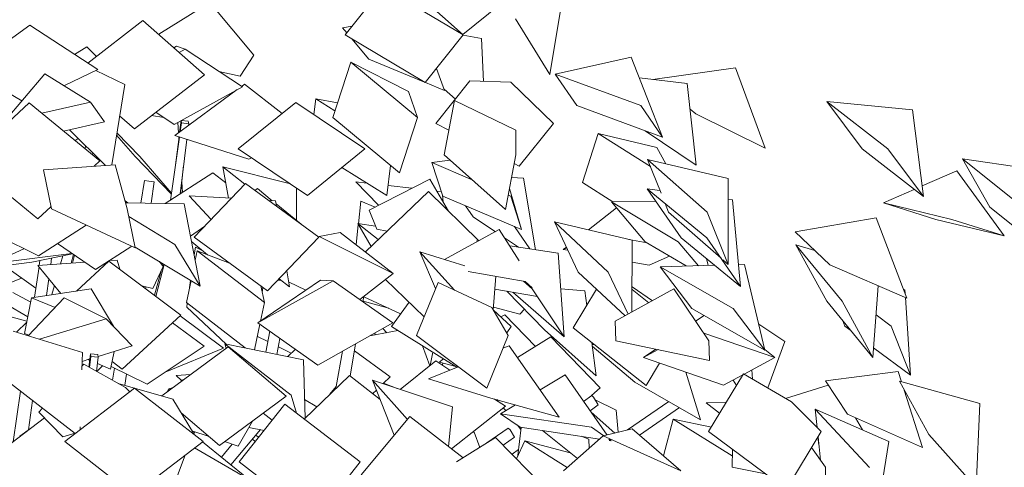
# Model space of a CAD drawing. Extents: x 169645 to 508157, y -5167 to 165945.
# Tile 72 of 130: x 176936 to 178503, y 154490 to 155203. Entities that reach past the tile are written whole.
import ezdxf

# ---------------------------------------------------------------- set-up
doc = ezdxf.new("R2010")
doc.units = 0
doc.header["$MEASUREMENT"] = 0
doc.layers.add('Végétation', color=7, linetype='Continuous')

msp = doc.modelspace()

# ---------------------------------------------------------------- linework, layer by layer
at = {"layer": 'Végétation', "linetype": 'Continuous', "lineweight": 20}
for p, q in [((177453.6, 155178.5), (177514, 155254.4)), ((177641.7, 155178.5), (177514, 155254.4)), ((177575.4, 155237.4), (177641.7, 155178.5)), ((177779.3, 155115.5), (177800.7, 155244.1)), ((177238.2, 155230.2), (177156.9, 155179.9)), ((177308.1, 155146.4), (177238.2, 155230.2)), ((177641, 155179.2), (177701.1, 155227.6)), ((177779.3, 155115.5), (177724.6, 155204.3)), ((176951.9, 155193.8), (176854.3, 155123.4)), ((177059.9, 155123.4), (176951.9, 155193.8)), ((177044.1, 155133.7), (177131.6, 155201.2)), ((177229.7, 155115.1), (177131.6, 155201.2)), ((177464.7, 155192.4), (177449.6, 155189.7)), ((177449.7, 155189.7), (177449.6, 155189.7)), ((177456.2, 155181.8), (177449.6, 155189.7)), ((177156.5, 155179.3), (177156.9, 155179.9)), ((177581.3, 155102.6), (177453.6, 155178.5)), ((177581.3, 155102.6), (177641.7, 155178.5)), ((177670.8, 155172.8), (177641.4, 155178.1)), ((177674, 155104.5), (177670.8, 155172.8)), ((177042.7, 155159.3), (177023, 155147.5)), ((177042.7, 155159.3), (177057.9, 155144.3)), ((177181.1, 155157.7), (177185.1, 155160.4)), ((177185.1, 155160.4), (177198.8, 155155.6)), ((177491.3, 155140), (177464.3, 155172.1)), ((177189.4, 155150.4), (177198.8, 155155.6)), ((177290.2, 155095.8), (177198.8, 155155.6)), ((177286.4, 155113), (177308.1, 155146.4)), ((177908.9, 155143.2), (177788.1, 155116)), ((177958.9, 155015.7), (177908.9, 155143.2)), ((177434, 155046.9), (177462.6, 155135.3)), ((177554.6, 155088.1), (177462.6, 155135.3)), ((177568.8, 155046.9), (177462.6, 155135.3)), ((177580, 155103.4), (177491.3, 155140)), ((178075.2, 155126.2), (177943.5, 155107.4)), ((178122.5, 154998.3), (178075.2, 155126.2)), ((176939, 155073.4), (176854.3, 155123.4)), ((176910.7, 155040.1), (176975.6, 155116.4)), ((176975.6, 155116.4), (177048.1, 155071.2)), ((177006.1, 155097.4), (177059.9, 155123.4)), ((177102.7, 155099.7), (177056.7, 155121.9)), ((177118.1, 155029), (177229.7, 155115.1)), ((177286.4, 155113), (177252.6, 155120.4)), ((177611.8, 155090.2), (177599, 155124.8)), ((177822.6, 155065.9), (177788.1, 155116)), ((177924.4, 155065.9), (177788.1, 155116)), ((177998.3, 155101.2), (177922, 155109.9)), ((177082.2, 154971.4), (177102.7, 155099.7)), ((177181.6, 155035.9), (177290.2, 155095.8)), ((177293.7, 155099.9), (177289.1, 155096.5)), ((177353.6, 155053.5), (177293.7, 155099.9)), ((177611.8, 155090.2), (177581.5, 155102.8)), ((177597.8, 155037.2), (177652.3, 155105.2)), ((177717.6, 155103), (177652.3, 155105.2)), ((177785.4, 155037.2), (177717.6, 155103)), ((178012.4, 154970.8), (177998.3, 155101.2)), ((177282, 155091.3), (177182.5, 155018)), ((177554.6, 155088.1), (177568.8, 155046.9)), ((177629.2, 155076.3), (177611.2, 155091.9)), ((176851.9, 154978), (176950.5, 155070.3)), ((177063.4, 154978), (176950.5, 155070.3)), ((176970.8, 155053.7), (177048.1, 155071.2)), ((177070.6, 155040.1), (177048.1, 155071.2)), ((177283.6, 154996.8), (177375.1, 155071)), ((177485, 154996.8), (177375.1, 155071)), ((177403.7, 155051.7), (177407, 155076.7)), ((177441.6, 155070.4), (177407, 155076.7)), ((177437.5, 155057.6), (177407, 155076.7)), ((177611.4, 154987.3), (177627.5, 155074.2)), ((177725.5, 155027), (177627.5, 155074.2)), ((177958.9, 155015.7), (177822.6, 155065.9)), ((177958.9, 155015.7), (177924.4, 155065.9)), ((178276.8, 154996.8), (178220.3, 155072.6)), ((178356.8, 155059.4), (178220.3, 155072.6)), ((178317.7, 154996.8), (178220.3, 155072.6)), ((177118.1, 155029), (177094.7, 155049.5)), ((177164.9, 155046.9), (177145.2, 155049.9)), ((177181.6, 155035.9), (177152.1, 155055.2)), ((178012, 155052.8), (178002.8, 155060)), ((178122.5, 154998.3), (178012, 155052.8)), ((178374.2, 154921), (178356.8, 155059.4)), ((177005.4, 155025.4), (177070.6, 155040.1)), ((177188.5, 155022.5), (177187.4, 155039.1)), ((177190.2, 155023.7), (177192.4, 155041.9)), ((177191.3, 155024.5), (177193.2, 155038.2)), ((177192.5, 155041.9), (177193.2, 155038.2)), ((177204, 155041.1), (177192.7, 155042.1)), ((177193.2, 155038.2), (177204.8, 155037.1)), ((177204.8, 155037.1), (177204, 155041.1)), ((177204.4, 155034.1), (177204.8, 155037.1)), ((177540.1, 154958.6), (177434, 155046.9)), ((177540.1, 154958.6), (177568.8, 155046.9)), ((177618.6, 155026.5), (177597.8, 155037.2)), ((177730.9, 154969.2), (177785.4, 155037.2)), ((177072.4, 154970.7), (177014.7, 155027.5)), ((177119.5, 154984.7), (177089.7, 155018.8)), ((177126.7, 154984.7), (177090.3, 155022.5)), ((177300.4, 154980.8), (177182.5, 155018)), ((177183.2, 154967.4), (177189.2, 155015.9)), ((177189.1, 155014.6), (177189, 155016)), ((177725.2, 154987.3), (177725.5, 155027)), ((177831.5, 154943.2), (177856.6, 155021.6)), ((177950.1, 154999.1), (177856.6, 155021.6)), ((177939.5, 154969.1), (177856.6, 155021.6)), ((178012.4, 154970.8), (177931.3, 155025.9)), ((177023.9, 155010.3), (177028.7, 155013.7)), ((177039.9, 154997.3), (177040.4, 155002.2)), ((177040, 154997.2), (177040.6, 155002)), ((177175.9, 154915.4), (177190, 155015.7)), ((177190.9, 154925.1), (177201.7, 155012)), ((177051.6, 154987.6), (177052, 154990.8)), ((177051.7, 154987.6), (177052, 154990.8)), ((177177.2, 154924.6), (177119.5, 154984.7)), ((177177.5, 154926.4), (177126.7, 154984.7)), ((177393.5, 154922.6), (177283.6, 154996.8)), ((177393.5, 154922.6), (177485, 154996.8)), ((177709.1, 154900.4), (177611.4, 154987.3)), ((177709.1, 154900.4), (177725.2, 154987.3)), ((177950.1, 154999.1), (177964.1, 154973.1)), ((178374.2, 154921), (178276.8, 154996.8)), ((178374.2, 154921), (178317.7, 154996.8)), ((176964.7, 154885.7), (176851.9, 154978)), ((177087.8, 154971.8), (176973.7, 154963.6)), ((177054.2, 154969.4), (177063.4, 154978)), ((177106.9, 154901.4), (177087.8, 154971.8)), ((177191.7, 154925.6), (177196.5, 154970.6)), ((177300.4, 154980.8), (177304.8, 154982.5)), ((177519.8, 154922.7), (177526, 154970.3)), ((177620.8, 154978.9), (177591.9, 154975)), ((177609, 154921.7), (177591.9, 154975)), ((177655.7, 154947.9), (177591.9, 154975)), ((177730.9, 154969.2), (177722.6, 154973.4)), ((177956.6, 154926.3), (177935.1, 154979.9)), ((178063.5, 154949.9), (177935.1, 154979.9)), ((178030.1, 154896.2), (177935.1, 154979.9)), ((178480.1, 154904.2), (178436.5, 154981.3)), ((178566.2, 154961.9), (178436.5, 154981.3)), ((178532.6, 154904.2), (178436.5, 154981.3)), ((176986.3, 154901.4), (176973.7, 154963.6)), ((177167.4, 154909.9), (177242.9, 154958.7)), ((177263.6, 154942.8), (177242.9, 154958.7)), ((177267.8, 154918.6), (177259.1, 154968.1)), ((177364.7, 154942), (177259.1, 154968.1)), ((177294.1, 154940.7), (177259.1, 154968.1)), ((177519.8, 154922.7), (177448.6, 154967.3)), ((178427.5, 154962.1), (178372, 154937.9)), ((178502.8, 154858.2), (178427.5, 154962.1)), ((177128.4, 154910.7), (177134.2, 154946.7)), ((177134.2, 154946.7), (177141, 154945.7)), ((177141, 154945.7), (177148.8, 154944.4)), ((177144.8, 154910.4), (177149.7, 154944.3)), ((177148.8, 154944.4), (177149.7, 154944.3)), ((177194.9, 154927.7), (177193.7, 154944.6)), ((177213.4, 154856.3), (177295.2, 154941.8)), ((177411.7, 154856.3), (177295.2, 154941.8)), ((177488.4, 154942.3), (177470.7, 154944.3)), ((177507, 154907.1), (177470.7, 154944.3)), ((177588.3, 154948.9), (177492, 154899.4)), ((177559.9, 154934.3), (177521.9, 154938.6)), ((177618.3, 154897.6), (177588.3, 154948.9)), ((177737.5, 154950.4), (177718.5, 154951.3)), ((177756.5, 154836.2), (177737.5, 154950.4)), ((177880, 154912.5), (177831.5, 154943.2)), ((178063.6, 154812.6), (178063.5, 154949.9)), ((177272.7, 154918.3), (177205.1, 154922.4)), ((177240.4, 154884.5), (177205.1, 154922.4)), ((177310, 154930.9), (177313.9, 154933.7)), ((177337.7, 154914.4), (177313.9, 154933.7)), ((177376.2, 154883), (177376.1, 154934.3)), ((177485.9, 154832.8), (177586.1, 154928.9)), ((177666.6, 154850.6), (177586.1, 154928.9)), ((177606.6, 154929), (177599.5, 154929.8)), ((177609.6, 154912.5), (177608.4, 154923.4)), ((177734.5, 154868.4), (177609, 154921.7)), ((177717.4, 154921.7), (177713.3, 154923.4)), ((177734.5, 154868.4), (177715.3, 154934)), ((177734.5, 154868.4), (177717.4, 154921.7)), ((177988.5, 154855.5), (177934.7, 154933.3)), ((177954.8, 154930.7), (177934.7, 154933.3)), ((178029.4, 154855.5), (177934.7, 154933.3)), ((178359.5, 154932.4), (178310.4, 154910.9)), ((177103.4, 154914.4), (177107.8, 154911)), ((177107.2, 154911.1), (177104, 154912)), ((177197.6, 154909.4), (177104.3, 154911.1)), ((177223.1, 154778.2), (177197.6, 154909.4)), ((177342.8, 154914.1), (177332.1, 154914.7)), ((177344.2, 154905.9), (177342.8, 154914.1)), ((177383.7, 154876.8), (177343.6, 154909.6)), ((177474.7, 154877.7), (177478.5, 154913.5)), ((177501.7, 154904.3), (177478.5, 154913.5)), ((177657.3, 154888.8), (177645.4, 154906.2)), ((177948.1, 154913.9), (177877.7, 154912.4)), ((177931.5, 154849.1), (177877.7, 154912.4)), ((177983.7, 154849.1), (177877.7, 154912.4)), ((177968.6, 154896.2), (177963.1, 154910)), ((178070.1, 154916), (178063.5, 154916.8)), ((178083.2, 154777.8), (178070.1, 154916)), ((178393.9, 154884.5), (178310.4, 154910.9)), ((178419.3, 154884.5), (178310.4, 154910.9)), ((176964.7, 154885.7), (176985.6, 154905.2)), ((177119.5, 154839.3), (176986.3, 154901.4)), ((177119.5, 154839.3), (177106.9, 154901.4)), ((177504.2, 154869.2), (177492, 154899.4)), ((177840.8, 154868), (177885.6, 154903.1)), ((178052.1, 154822.7), (177968.6, 154896.2)), ((178063.6, 154812.6), (178030.1, 154896.2)), ((178576.2, 154827), (178480.1, 154904.2)), ((176965.4, 154826.4), (176845.6, 154885.8)), ((176965.4, 154826.4), (177041.5, 154875.7)), ((177182.8, 154844.9), (177109.4, 154889)), ((177471.2, 154844.2), (177474.6, 154876.5)), ((177495.2, 154841.7), (177473.8, 154877.9)), ((177502.2, 154874.1), (177473.8, 154877.9)), ((177506.4, 154852.4), (177473.8, 154877.9)), ((177692.8, 154865), (177657.3, 154888.8)), ((177824.8, 154800.7), (177786.8, 154880.7)), ((177910.8, 154851.5), (177786.8, 154880.7)), ((177872.3, 154800.7), (177786.8, 154880.7)), ((178299.2, 154886.9), (178170.1, 154864.9)), ((178348, 154759.1), (178299.2, 154886.9)), ((178502.8, 154858.2), (178393.9, 154884.5)), ((178502.8, 154858.2), (178419.3, 154884.5)), ((177207.6, 154857.7), (177230.3, 154873.9)), ((177445.9, 154863.7), (177412.3, 154857.3)), ((177445.9, 154863.7), (177530.3, 154798.6)), ((177520.3, 154865.8), (177504.2, 154869.2)), ((177699, 154868.4), (177612, 154820.6)), ((177730.9, 154818.6), (177699, 154868.4)), ((177747.5, 154837.5), (177723.2, 154873.2)), ((178170.2, 154864.9), (178170.1, 154864.9)), ((178225.2, 154812), (178170.1, 154864.9)), ((177056.4, 154804.9), (176995.8, 154846)), ((177223.1, 154778.2), (177182.8, 154844.9)), ((177234.5, 154828.4), (177209.4, 154848.9)), ((177330, 154770.7), (177213.4, 154856.3)), ((177330, 154770.7), (177411.7, 154856.3)), ((177411.3, 154856.6), (177412.3, 154857.3)), ((177530.3, 154798.6), (177412.3, 154857.3)), ((177664, 154849.2), (177663.3, 154850.3)), ((177665.4, 154850), (177663.3, 154850.3)), ((177664.3, 154849.4), (177663.3, 154850.3)), ((177729.8, 154840.2), (177707.6, 154855)), ((177934.3, 154847.5), (177905.1, 154852.8)), ((177910.3, 154737.2), (177910.8, 154851.5)), ((177996.6, 154810.4), (177931.5, 154849.1)), ((178016.3, 154810.8), (177983.7, 154849.1)), ((178083.2, 154777.8), (177988.5, 154855.5)), ((178083.2, 154777.8), (178029.4, 154855.5)), ((178220.2, 154754.4), (178171.2, 154844.1)), ((178201.4, 154834.9), (178171.2, 154844.1)), ((178244.9, 154754.4), (178171.2, 154844.1)), ((176908.5, 154822.3), (176942.2, 154837.9)), ((176908.7, 154816.3), (177018.7, 154830.5)), ((176954.8, 154816.3), (177019.8, 154829.7)), ((177017.4, 154814.8), (177021, 154828.9)), ((177019.5, 154814.9), (177022.6, 154827.8)), ((177056.4, 154804.9), (177114.2, 154841.8)), ((177223.1, 154778.2), (177119.2, 154840.5)), ((177213.4, 154828.2), (177215.2, 154840.6)), ((177215.1, 154819.5), (177218.3, 154834.6)), ((177226.1, 154835.2), (177215.2, 154840.6)), ((177269.7, 154815), (177218.3, 154834.6)), ((177325.3, 154752.1), (177218.3, 154834.6)), ((177597.7, 154774.4), (177572.8, 154832.9)), ((177644, 154810.5), (177572.8, 154832.9)), ((177627.8, 154772.1), (177572.8, 154832.9)), ((177792.8, 154830.6), (177715.7, 154842.3)), ((177802.4, 154697.8), (177792.8, 154830.6)), ((177800.9, 154836.8), (177805.8, 154840.6)), ((177800.9, 154836.8), (177806.5, 154839.3)), ((177808.3, 154835.4), (177800.9, 154836.8)), ((176831.8, 154800.4), (176954.8, 154816.3)), ((177039.7, 154816.3), (176964.7, 154811.3)), ((176966.8, 154811.4), (176967.9, 154819)), ((176985, 154812.6), (176986.4, 154822.8)), ((177000.7, 154813.7), (177004.3, 154826.5)), ((177026, 154770.5), (177077.7, 154818.1)), ((177192.3, 154732.1), (177077.7, 154818.1)), ((177090.7, 154819.7), (177078.3, 154818.9)), ((177094.8, 154805.3), (177090.7, 154819.7)), ((177152.5, 154761.9), (177165.7, 154812.6)), ((177163.9, 154809.6), (177157.9, 154817.3)), ((177163.2, 154810.5), (177164.1, 154813.6)), ((177937.6, 154811.8), (177910.6, 154816.7)), ((177937.6, 154811.8), (177969.8, 154826.3)), ((178031.5, 154811.2), (178028.8, 154822.4)), ((178063.6, 154812.6), (178054.8, 154820.3)), ((178089.3, 154812.7), (178079.9, 154812.5)), ((178121.9, 154676.2), (178089.3, 154812.7)), ((178348, 154759.1), (178225.2, 154812)), ((176961.4, 154775), (176911.5, 154810.7)), ((176959.2, 154760.6), (176966.4, 154809.2)), ((176964.8, 154811.2), (176964.7, 154811.3)), ((177001.2, 154766.8), (176964.7, 154811.3)), ((177147.6, 154774.4), (177163.9, 154809.6)), ((177150, 154763.8), (177161.5, 154804.3)), ((177365, 154777), (177360.8, 154802.9)), ((177476.9, 154757.1), (177530.3, 154798.6)), ((177740.2, 154785.7), (177649.4, 154801.8)), ((177899.2, 154731.1), (177824.8, 154800.7)), ((177904.1, 154733.7), (177872.3, 154800.7)), ((178042.1, 154811.5), (177955, 154809.3)), ((178005.8, 154742.7), (177955, 154809.3)), ((178071.2, 154742.7), (177955, 154809.3)), ((176913.3, 154780.7), (176938.7, 154791.2)), ((176978.4, 154763.5), (176982, 154790.2)), ((177200.9, 154752.1), (177208.3, 154787.1)), ((177205.9, 154775.9), (177207.6, 154787.5)), ((177314.9, 154719.8), (177414.6, 154787.9)), ((177314.9, 154719.8), (177434.5, 154787)), ((177351, 154788), (177346.5, 154788)), ((177365, 154777), (177348.5, 154790)), ((177391, 154771.8), (177363.6, 154785.3)), ((177414.6, 154787.9), (177434.5, 154787)), ((177529.6, 154719.8), (177434.5, 154787)), ((177579.4, 154729.4), (177518.1, 154789.1)), ((177567.4, 154699.9), (177601.7, 154784.2)), ((177687.1, 154744.5), (177601.7, 154784.2)), ((177689.5, 154740.3), (177693.7, 154794)), ((177751.5, 154774.1), (177737.4, 154786.2)), ((177751.4, 154775.5), (177740.2, 154785.7)), ((176953.1, 154752.9), (176924.6, 154768.1)), ((177049.6, 154774), (176954.4, 154759.9)), ((176987, 154764.8), (176991.1, 154779.2)), ((177049.6, 154774), (177084.7, 154714.6)), ((177147.6, 154774.4), (177130, 154778.8)), ((177136.1, 154774.3), (177136.9, 154777.1)), ((177319.3, 154778.6), (177325.3, 154752.1)), ((177321.7, 154768), (177322.8, 154776)), ((177759.9, 154761.6), (177692.1, 154773.6)), ((177771, 154708.9), (177711.1, 154770.2)), ((177802.4, 154697.8), (177720.6, 154768.5)), ((177802.4, 154697.8), (177751.5, 154774.1)), ((177835.1, 154770.7), (177796.9, 154774)), ((177816.7, 154711.8), (177853.7, 154773.7)), ((177838.2, 154747.7), (177835.1, 154770.7)), ((177976.9, 154773.9), (177883.6, 154722.4)), ((177942.9, 154755.1), (177910.5, 154777.3)), ((177937.1, 154751.9), (177910.5, 154773)), ((178032.7, 154691.3), (177976.9, 154773.9)), ((178293.9, 154664.7), (178302.1, 154778.9)), ((178344.8, 154772.3), (178342.8, 154772.6)), ((178345.2, 154766.4), (178344.8, 154772.3)), ((176948.4, 154729.5), (176914.2, 154749.5)), ((176943.2, 154703.1), (176954.4, 154759.9)), ((176949.2, 154699.2), (177006.6, 154759.8)), ((176992, 154744.4), (176954.4, 154759.9)), ((177006.6, 154759.8), (177073.4, 154726.5)), ((177294.5, 154679.9), (177200.9, 154752.1)), ((177201.5, 154744.8), (177202.4, 154751)), ((177319.1, 154722.6), (177325.3, 154752.1)), ((177482, 154753.4), (177483.5, 154762.2)), ((177523.1, 154743), (177482.2, 154754.3)), ((177542, 154734.4), (177483.4, 154761.2)), ((177527.3, 154714.1), (177555.4, 154752.8)), ((178293.9, 154664.7), (178220.2, 154754.4)), ((178293.9, 154664.7), (178244.9, 154754.4)), ((178353.6, 154636.4), (178345.6, 154760.2)), ((177264.4, 154686.1), (177201.5, 154744.8)), ((177713.3, 154699.9), (177687.1, 154744.5)), ((177718, 154714.1), (177689.5, 154740.4)), ((177731.8, 154733.6), (177689.9, 154744.8)), ((177731.8, 154733.6), (177739, 154741.7)), ((178121.9, 154676.2), (178005.8, 154742.7)), ((178121.9, 154676.2), (178071.2, 154742.7)), ((176947.1, 154722.7), (176912, 154732.2)), ((176930.6, 154705), (176946.7, 154721.1)), ((176967.3, 154693.6), (177073.4, 154726.5)), ((177114.6, 154683.2), (177073.4, 154726.5)), ((177098.7, 154646.1), (177192.3, 154732.1)), ((177229.2, 154682.8), (177178.8, 154719.7)), ((177260, 154679.7), (177191.1, 154731)), ((177410.1, 154652.6), (177314.9, 154719.8)), ((177410.1, 154652.6), (177529.6, 154719.8)), ((177707.8, 154732.8), (177701.6, 154729.2)), ((177756.6, 154682.3), (177707.8, 154732.8)), ((177884.8, 154691.3), (177883.6, 154722.4)), ((178011.6, 154722.4), (178025, 154731.7)), ((178153.4, 154689.9), (178112, 154717.9)), ((178249.3, 154714.7), (178246, 154723)), ((178322.7, 154714.7), (178298.8, 154732.7)), ((177035.4, 154672.4), (176925.4, 154706.6)), ((176950.2, 154700.2), (176943.2, 154703.1)), ((177309.5, 154676.8), (177318, 154717.6)), ((177327.2, 154673.2), (177333.6, 154706.6)), ((177537.8, 154707.5), (177492.9, 154699.1)), ((177502.1, 154700.8), (177500.6, 154703.5)), ((177520.1, 154704.2), (177513.9, 154711)), ((177631.3, 154649.1), (177527.3, 154714.1)), ((177710.8, 154704.2), (177718, 154714.1)), ((177853.4, 154635.3), (177771, 154708.9)), ((177932.8, 154619.8), (177816.7, 154711.8)), ((178137.8, 154664.4), (178024.5, 154703.4)), ((178258.5, 154707.8), (178249.3, 154714.7)), ((178353.6, 154636.4), (178322.7, 154714.7)), ((177330.4, 154690.1), (177314, 154698.3)), ((177345.1, 154669.5), (177349.9, 154695.1)), ((177679, 154615.6), (177567.4, 154699.9)), ((177679, 154615.6), (177713.3, 154699.9)), ((177781.2, 154697.4), (177727.8, 154664.8)), ((177859.6, 154616.5), (177781.2, 154697.4)), ((177853.4, 154635.3), (177846.2, 154688.4)), ((178033.9, 154660.1), (177884.8, 154691.3)), ((178033.9, 154660.1), (178032.7, 154691.3)), ((178126.3, 154616.4), (178153.4, 154689.9)), ((177034.7, 154645.1), (177035.4, 154672.4)), ((177060.4, 154666.4), (177114.6, 154683.2)), ((177080.3, 154646.3), (177085.8, 154674.3)), ((177138.3, 154622), (177229.2, 154682.8)), ((177161.7, 154603.6), (177267.6, 154681.8)), ((177167.3, 154641.4), (177260, 154679.7)), ((177264.4, 154679.4), (177262.3, 154686.5)), ((177387.2, 154660.8), (177262.3, 154686.5)), ((177367.8, 154604.9), (177262.3, 154686.5)), ((177360, 154603.2), (177267.6, 154681.8)), ((177367.8, 154671.4), (177347.4, 154681.6)), ((177362.2, 154666), (177374.4, 154677.8)), ((177439.3, 154618.6), (177449.3, 154674.6)), ((177461.4, 154635.1), (177470.3, 154686.4)), ((177525.2, 154633.9), (177468.4, 154675.4)), ((177588.6, 154651.6), (177576.8, 154683.1)), ((177589.2, 154652), (177593.2, 154672.9)), ((177714.8, 154683.4), (177704.9, 154679.3)), ((177794.3, 154569.6), (177714.8, 154683.4)), ((177849.8, 154685.6), (177846.7, 154685.3)), ((177915, 154625.4), (177847, 154682.8)), ((177928.5, 154664.4), (177948, 154678.1)), ((177928.5, 154664.4), (177952.1, 154677.2)), ((178121.6, 154677.6), (178137.8, 154664.4)), ((178353.6, 154636.4), (178295, 154680.3)), ((177035, 154658.5), (177047.3, 154662.3)), ((177047, 154660), (177044, 154661.3)), ((177045.8, 154649.4), (177048.3, 154670.5)), ((177046.8, 154648.9), (177049, 154666.3)), ((177059.8, 154669.4), (177048.3, 154670.5)), ((177048.3, 154670.5), (177049, 154666.3)), ((177049, 154666.3), (177060.6, 154665.2)), ((177058, 154642.6), (177060.6, 154665.2)), ((177060.6, 154665.2), (177059.8, 154669.4)), ((177098.7, 154646.1), (177082.6, 154658.1)), ((177390.1, 154568), (177387.2, 154660.8)), ((177541.1, 154613.9), (177598.2, 154659.2)), ((177620.5, 154644.7), (177598.2, 154659.2)), ((177604, 154657.4), (177609.6, 154662.7)), ((177629.7, 154650.1), (177604, 154657.4)), ((177608.4, 154652.6), (177609, 154656)), ((178056.2, 154620.5), (177928.5, 154664.4)), ((177932.8, 154619.8), (177954.2, 154655.6)), ((178089, 154638.2), (178137.8, 154664.4)), ((177037.6, 154654), (177034.9, 154651.2)), ((177037.6, 154654), (177103.8, 154617.1)), ((177058.4, 154642.4), (177067.6, 154651.5)), ((177080.3, 154646.3), (177059.4, 154654.9)), ((177138.3, 154622), (177081.1, 154650.4)), ((177083.3, 154628.5), (177086.4, 154647.8)), ((177633.4, 154650), (177586.4, 154630.7)), ((178019.1, 154565.6), (177995.8, 154641.3)), ((178102.3, 154630.4), (178101.2, 154644.8)), ((178334, 154642.6), (178218.1, 154627.3)), ((178339.4, 154625.7), (178334, 154642.6)), ((177102.8, 154620.5), (177105.4, 154638.3)), ((177208.1, 154637.8), (177184.9, 154636.2)), ((177185, 154636.1), (177184.9, 154636.2)), ((177193.1, 154628.2), (177184.9, 154636.2)), ((177191.9, 154625.9), (177192.7, 154628)), ((177192.7, 154628), (177197.3, 154629.9)), ((177388.6, 154566.5), (177460.4, 154635.8)), ((177509.2, 154598), (177460.4, 154635.8)), ((177531.8, 154540.9), (177497.1, 154628.7)), ((177624.4, 154586), (177497.1, 154628.7)), ((177552.7, 154565.9), (177497.1, 154628.7)), ((177514, 154623.1), (177525.2, 154633.9)), ((177536.5, 154615.5), (177514.9, 154623.9)), ((177685.8, 154600.1), (177586.4, 154630.7)), ((177803.7, 154636.8), (177764, 154612.9)), ((177870.6, 154541.2), (177803.7, 154636.8)), ((178019.1, 154565.6), (177915, 154625.4)), ((178032.3, 154546.8), (178087.9, 154638.8)), ((178056.2, 154620.5), (178086.8, 154637)), ((178076.5, 154619.9), (178071.5, 154628.8)), ((178164.1, 154594.2), (178087.9, 154638.8)), ((178253.3, 154574.4), (178218.1, 154627.3)), ((178463.9, 154591.5), (178335.9, 154626.7)), ((178382.6, 154542.1), (178335.9, 154626.7)), ((177024.1, 154543.6), (176922.4, 154622.3)), ((176925, 154530.1), (176937, 154611)), ((177007.6, 154530.9), (177118.6, 154615.9)), ((177179.6, 154598.5), (177092.3, 154623.5)), ((177110.8, 154609.9), (177103.8, 154617.1)), ((177227.5, 154530.9), (177118.6, 154615.9)), ((177170.6, 154610.2), (177173.1, 154614.5)), ((177179.7, 154616.9), (177173.1, 154614.5)), ((177175.4, 154613.8), (177173.1, 154614.5)), ((177429.5, 154606), (177439.3, 154618.6)), ((177497.5, 154607.1), (177503.4, 154612.8)), ((177845.8, 154603.9), (177859.6, 154616.5)), ((178222.7, 154620.4), (178154.9, 154599.6)), ((178373, 154521.4), (178343.7, 154612.5)), ((176949.8, 154549.2), (176956, 154596.3)), ((177212, 154544.2), (177179.6, 154598.5)), ((177253.6, 154524.7), (177360, 154603.2)), ((177376.2, 154576), (177367.8, 154604.9)), ((177408.7, 154585.9), (177389.2, 154597.7)), ((177794.3, 154569.6), (177685.8, 154600.1)), ((177708.7, 154587.3), (177691.4, 154598.5)), ((177697.3, 154594.7), (177695, 154597.5)), ((177833.2, 154594.6), (177846.2, 154604.2)), ((177846.2, 154604.2), (177849, 154601.3)), ((177849, 154601.3), (177856.4, 154589.1)), ((177885.2, 154580.6), (177851.5, 154597.2)), ((177903.1, 154549.3), (177969, 154594.4)), ((178060.6, 154593.7), (178028.2, 154592.4)), ((178211.5, 154546.8), (178164.1, 154594.2)), ((176971.9, 154584), (176966, 154577.7)), ((177004.2, 154538.3), (176966, 154577.7)), ((177284.9, 154498.4), (177357.4, 154590.3)), ((177477.6, 154498.4), (177357.4, 154590.3)), ((177618.4, 154522.7), (177624.4, 154586)), ((177622.9, 154519.2), (177708.7, 154587.3)), ((177724.6, 154589.2), (177701.2, 154575.1)), ((177709.2, 154580), (177705.4, 154584.6)), ((177843.7, 154579.6), (177856.4, 154589.1)), ((177883.2, 154544.3), (177845.2, 154577.5)), ((177885.2, 154580.6), (177888.4, 154545.6)), ((177922.4, 154540.8), (177985.8, 154584.8)), ((178049.8, 154575.8), (178028.2, 154592.4)), ((178205, 154553.3), (178202.1, 154582.3)), ((178319, 154530.8), (178202.1, 154582.3)), ((178288.6, 154489.7), (178202.1, 154582.3)), ((178458, 154457.6), (178463.9, 154591.5)), ((176888.7, 154502.7), (176975.2, 154568.3)), ((177253.6, 154524.7), (177192.7, 154576.5)), ((177283.4, 154523.3), (177306.2, 154563.5)), ((177337.5, 154565), (177323.2, 154576.1)), ((177479.2, 154478), (177556.8, 154570.9)), ((177641.4, 154504.8), (177556.8, 154570.9)), ((177732.5, 154553.6), (177701.2, 154575.1)), ((177845.7, 154553.6), (177701.2, 154575.1)), ((177960.6, 154508), (177975.7, 154566.5)), ((178036.6, 154553.9), (177975.7, 154566.5)), ((178069.9, 154507.9), (177975.7, 154566.5)), ((178373, 154521.4), (178253.3, 154574.4)), ((178277.4, 154549.2), (178266.3, 154568.6)), ((176952.9, 154551.3), (176935.8, 154539.5)), ((177031.6, 154549.3), (177031.8, 154554.3)), ((177237, 154538.9), (177209.7, 154548)), ((177212.9, 154542.3), (177214.4, 154546.5)), ((177271.7, 154493.7), (177318.7, 154549.7)), ((177324.5, 154548.6), (177300.3, 154553.2)), ((177659.2, 154545.8), (177655.7, 154545.3)), ((177667.9, 154521.5), (177659.2, 154545.8)), ((177679, 154528.5), (177713.3, 154552)), ((177713.3, 154552), (177716.1, 154549.3)), ((177716.1, 154549.3), (177723.5, 154537.9)), ((177733.4, 154550.1), (177728, 154556.7)), ((177728.6, 154508.4), (177733.8, 154553.4)), ((177731.1, 154552.8), (177732, 154553.9)), ((177858.8, 154534.8), (177732.5, 154553.6)), ((177823.3, 154503.7), (177767.7, 154548.4)), ((177865.6, 154540), (177845.7, 154553.6)), ((177910.5, 154551.1), (177864.4, 154539.7)), ((177910.5, 154551.1), (177988, 154484.3)), ((178155.9, 154454.9), (178032.3, 154546.8)), ((178155.9, 154454.9), (178211.5, 154546.8)), ((176936.7, 154539.1), (176935.8, 154539.5)), ((176935.8, 154539.5), (176936, 154539.5)), ((177004.2, 154538.3), (177023.7, 154543.9)), ((177116.5, 154446), (177007.6, 154530.9)), ((177116.5, 154446), (177227.5, 154530.9)), ((177211.6, 154543.3), (177212, 154544.2)), ((177226.8, 154530.4), (177299.6, 154470.9)), ((177283.4, 154523.3), (177261.6, 154530.6)), ((177310.5, 154530.9), (177306.1, 154534.6)), ((177316.1, 154537.9), (177311.1, 154540.7)), ((177693.1, 154537.4), (177631, 154498.2)), ((177772.9, 154455.5), (177693.1, 154537.4)), ((177705, 154525.2), (177723.5, 154537.9)), ((177726.2, 154503.4), (177739.5, 154532.1)), ((177811.8, 154512.9), (177739.5, 154532.1)), ((177807.3, 154489.7), (177739.5, 154532.1)), ((177801.1, 154484.3), (177864.4, 154539.7)), ((177841.6, 154534.7), (177829.4, 154539.2)), ((177841.6, 154534.7), (177842.1, 154520.1)), ((177988, 154484.3), (177864.4, 154539.7)), ((177877, 154532.1), (177873.5, 154534.5)), ((177877, 154532.1), (177874.2, 154532.5)), ((177877, 154532.1), (177875.9, 154533.7)), ((178206.2, 154538.1), (178207.8, 154525.2)), ((178210.2, 154501.2), (178206.5, 154538.5)), ((178297.9, 154397), (178319, 154530.8)), ((178458, 154457.6), (178382.6, 154542.1)), ((177299.6, 154470.9), (177213.9, 154520.6)), ((177256.6, 154506), (177273.9, 154526.5)), ((177719.3, 154510.5), (177729.7, 154518.2)), ((178069.6, 154489.9), (178070.1, 154518.7)), ((178218.1, 154489.9), (178196.1, 154521.3)), ((177182.1, 154464), (177198.9, 154509)), ((178210.1, 154501.9), (178209.3, 154502.5)), ((177405, 154406.4), (177284.9, 154498.4)), ((177405, 154406.4), (177477.6, 154498.4)), ((178122.7, 154479.6), (178069.6, 154489.9)), ((178217.7, 154461.1), (178218.1, 154489.9))]:
    msp.add_line(p, q, dxfattribs=at)

doc.saveas('drawing.dxf')
